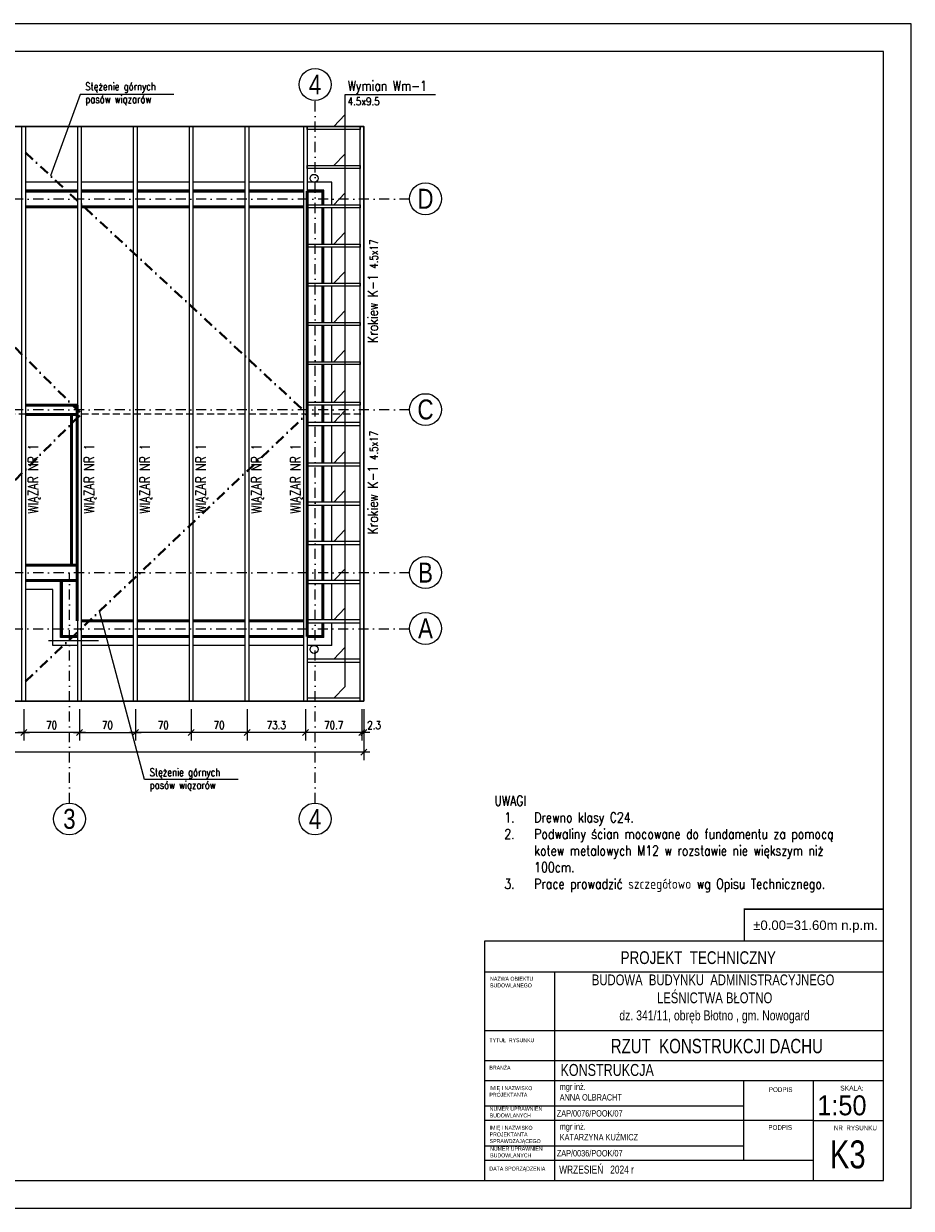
# Model space of a CAD drawing. Header units: inches. Extents: x 72095 to 82628, y -36879 to -32162.
# Tile 2 of 34: x 73082 to 74195, y -36879 to -35394. Entities that reach past the tile are written whole.
import ezdxf
from ezdxf.enums import TextEntityAlignment as Align

# ---------------------------------------------------------------- set-up
doc = ezdxf.new("R2010")
doc.units = ezdxf.units.IN
doc.header["$MEASUREMENT"] = 0
doc.linetypes.add('DASHDOT', pattern=[25.4, 12.7, -6.35, 0, -6.35])
doc.linetypes.add('HIDDEN', pattern=[0.375, 0.25, -0.125])
doc.layers.add('_tabelka', color=4, linetype='Continuous')
for name, color, linetype, lineweight in [('Drewno', 2, 'Continuous', 20), ('Opisy', 4, 'Continuous', 20), ('Osie', 6, 'DASHDOT', 15), ('p--dach', 2, 'Continuous', 30), ('WYMIARY', 6, 'Continuous', 15), ('Ściany nośne', 5, 'Continuous', 50), ('Ściany ocieplenie', 9, 'Continuous', 9)]:
    doc.layers.add(name, color=color, linetype=linetype, lineweight=lineweight)
doc.styles.add('1-500', font='arial.ttf', dxfattribs={"width": 0.75, "height": 1.25})
doc.styles.add('1. Simplex', font='simplex.shx', dxfattribs={"width": 0.8})
doc.styles.add('Arial', font='arial.ttf')
doc.styles.add('Arial narrow', font='arial.ttf', dxfattribs={"width": 0.75})
doc.styles.add('STYL-1', font='arial.ttf', dxfattribs={"width": 0.75})
doc.dimstyles.new('1_50', dxfattribs={"dimscale": 50, "dimtxt": 0.2, "dimasz": 0.15, "dimexe": 0.2, "dimexo": 0.2, "dimgap": 0.08, "dimtad": 1, "dimdec": 1, "dimzin": 9, "dimdsep": 46, "dimtxsty": '1. Simplex', "dimblk": 'OBLIQUE', "dimcen": 0.15, "dimdle": 0.15, "dimclrd": 256, "dimclre": 256, "dimclrt": 4, "dimadec": 1, "dimazin": 0, "dimtfac": 1, "dimtdec": 0, "dimtmove": 1, "dimatfit": 3, "dimfxl": 1, "dimlwd": -1, "dimlwe": -1, "dimarcsym": 0})

# ---------------------------------------------------------------- blocks, each defined once
blk = doc.blocks.new('_Oblique')
at = {"color": 0, "linetype": 'ByBlock', "lineweight": -2}
blk.add_line((-0.5, -0.5), (0.5, 0.5), dxfattribs=at)
blk = doc.blocks.new('*D99')
at = {"layer": 'Defpoints', "color": 0, "transparency": 16777216}
for p in [(72445.6, -36243.3), (73508.1, -36243.3), (72445.6, -36307.3)]:
    blk.add_point(p, dxfattribs=at)
at = {"layer": 'WYMIARY', "transparency": 16777216}
for p, q in [((72445.6, -36253.3), (72445.6, -36317.3)), ((73508.1, -36253.3), (73508.1, -36317.3)), ((73515.6, -36307.3), (72438.1, -36307.3))]:
    blk.add_line(p, q, dxfattribs=at)
at = {"layer": 'WYMIARY', "transparency": 16777216, "xscale": 7.5, "yscale": 7.5, "zscale": 7.5, "rotation": 180}
blk.add_blockref('_Oblique', (72445.6, -36307.3), dxfattribs=at)
at = {"layer": 'WYMIARY', "transparency": 16777216, "xscale": 7.5, "yscale": 7.5, "zscale": 7.5}
blk.add_blockref('_Oblique', (73508.1, -36307.3), dxfattribs=at)
at = {"layer": 'WYMIARY', "color": 4, "transparency": 16777216, "insert": (72976.8, -36298.3), "char_height": 10, "attachment_point": 5, "style": '1. Simplex'}
blk.add_mtext('1062.5', dxfattribs=at)
blk = doc.blocks.new('*D101')
at = {"layer": 'Defpoints', "color": 0, "transparency": 16777216}
for p in [(73505.8, -36243.3), (73508.1, -36243.3), (73505.8, -36282.3)]:
    blk.add_point(p, dxfattribs=at)
at = {"layer": 'WYMIARY', "transparency": 16777216}
for p, q in [((73505.8, -36253.3), (73505.8, -36292.3)), ((73508.1, -36253.3), (73508.1, -36292.3)), ((73515.6, -36282.3), (73498.3, -36282.3))]:
    blk.add_line(p, q, dxfattribs=at)
at = {"layer": 'WYMIARY', "transparency": 16777216, "xscale": 7.5, "yscale": 7.5, "zscale": 7.5}
blk.add_blockref('_Oblique', (73505.8, -36282.3), dxfattribs=at)
at = {"layer": 'WYMIARY', "transparency": 16777216, "xscale": 7.5, "yscale": 7.5, "zscale": 7.5, "rotation": 180}
blk.add_blockref('_Oblique', (73508.1, -36282.3), dxfattribs=at)
at = {"layer": 'WYMIARY', "color": 4, "transparency": 16777216, "insert": (73521.1, -36273.3), "char_height": 10, "attachment_point": 5, "style": '1. Simplex'}
blk.add_mtext('2.3', dxfattribs=at)
blk = doc.blocks.new('*D102')
at = {"layer": 'Defpoints', "color": 0, "transparency": 16777216}
for p in [(73435.1, -36243.3), (73505.8, -36243.3), (73435.1, -36282.3)]:
    blk.add_point(p, dxfattribs=at)
at = {"layer": 'WYMIARY', "transparency": 16777216}
for p, q in [((73435.1, -36253.3), (73435.1, -36292.3)), ((73505.8, -36253.3), (73505.8, -36292.3)), ((73513.3, -36282.3), (73427.6, -36282.3))]:
    blk.add_line(p, q, dxfattribs=at)
at = {"layer": 'WYMIARY', "transparency": 16777216, "xscale": 7.5, "yscale": 7.5, "zscale": 7.5, "rotation": 180}
blk.add_blockref('_Oblique', (73435.1, -36282.3), dxfattribs=at)
at = {"layer": 'WYMIARY', "transparency": 16777216, "xscale": 7.5, "yscale": 7.5, "zscale": 7.5}
blk.add_blockref('_Oblique', (73505.8, -36282.3), dxfattribs=at)
at = {"layer": 'WYMIARY', "color": 4, "transparency": 16777216, "insert": (73470.5, -36273.3), "char_height": 10, "attachment_point": 5, "style": '1. Simplex'}
blk.add_mtext('70.7', dxfattribs=at)
blk = doc.blocks.new('*D103')
at = {"layer": 'Defpoints', "color": 0, "transparency": 16777216}
for p in [(73361.8, -36243.3), (73435.1, -36243.3), (73361.8, -36282.3)]:
    blk.add_point(p, dxfattribs=at)
at = {"layer": 'WYMIARY', "transparency": 16777216}
for p, q in [((73361.8, -36253.3), (73361.8, -36292.3)), ((73435.1, -36253.3), (73435.1, -36292.3)), ((73442.6, -36282.3), (73354.3, -36282.3))]:
    blk.add_line(p, q, dxfattribs=at)
at = {"layer": 'WYMIARY', "transparency": 16777216, "xscale": 7.5, "yscale": 7.5, "zscale": 7.5, "rotation": 180}
blk.add_blockref('_Oblique', (73361.8, -36282.3), dxfattribs=at)
at = {"layer": 'WYMIARY', "transparency": 16777216, "xscale": 7.5, "yscale": 7.5, "zscale": 7.5}
blk.add_blockref('_Oblique', (73435.1, -36282.3), dxfattribs=at)
at = {"layer": 'WYMIARY', "color": 4, "transparency": 16777216, "insert": (73398.5, -36273.3), "char_height": 10, "attachment_point": 5, "style": '1. Simplex'}
blk.add_mtext('73.3', dxfattribs=at)
blk = doc.blocks.new('*D104')
at = {"layer": 'Defpoints', "color": 0, "transparency": 16777216}
for p in [(73291.8, -36243.3), (73361.8, -36243.3), (73291.8, -36282.3)]:
    blk.add_point(p, dxfattribs=at)
at = {"layer": 'WYMIARY', "transparency": 16777216}
for p, q in [((73291.8, -36253.3), (73291.8, -36292.3)), ((73361.8, -36253.3), (73361.8, -36292.3)), ((73369.3, -36282.3), (73284.3, -36282.3))]:
    blk.add_line(p, q, dxfattribs=at)
at = {"layer": 'WYMIARY', "transparency": 16777216, "xscale": 7.5, "yscale": 7.5, "zscale": 7.5, "rotation": 180}
blk.add_blockref('_Oblique', (73291.8, -36282.3), dxfattribs=at)
at = {"layer": 'WYMIARY', "transparency": 16777216, "xscale": 7.5, "yscale": 7.5, "zscale": 7.5}
blk.add_blockref('_Oblique', (73361.8, -36282.3), dxfattribs=at)
at = {"layer": 'WYMIARY', "color": 4, "transparency": 16777216, "insert": (73326.8, -36273.3), "char_height": 10, "attachment_point": 5, "style": '1. Simplex'}
blk.add_mtext('70', dxfattribs=at)
blk = doc.blocks.new('*D108')
at = {"layer": 'Defpoints', "color": 0, "transparency": 16777216}
for p in [(73081.8, -36243.3), (73151.8, -36243.3), (73081.8, -36282.3)]:
    blk.add_point(p, dxfattribs=at)
at = {"layer": 'WYMIARY', "transparency": 16777216}
for p, q in [((73081.8, -36253.3), (73081.8, -36292.3)), ((73151.8, -36253.3), (73151.8, -36292.3)), ((73159.3, -36282.3), (73074.3, -36282.3))]:
    blk.add_line(p, q, dxfattribs=at)
at = {"layer": 'WYMIARY', "transparency": 16777216, "xscale": 7.5, "yscale": 7.5, "zscale": 7.5, "rotation": 180}
blk.add_blockref('_Oblique', (73081.8, -36282.3), dxfattribs=at)
at = {"layer": 'WYMIARY', "transparency": 16777216, "xscale": 7.5, "yscale": 7.5, "zscale": 7.5}
blk.add_blockref('_Oblique', (73151.8, -36282.3), dxfattribs=at)
at = {"layer": 'WYMIARY', "color": 4, "transparency": 16777216, "insert": (73116.8, -36273.3), "char_height": 10, "attachment_point": 5, "style": '1. Simplex'}
blk.add_mtext('70', dxfattribs=at)
blk = doc.blocks.new('*D109')
at = {"layer": 'Defpoints', "color": 0, "transparency": 16777216}
for p in [(73011.8, -36243.3), (73081.8, -36243.3), (73081.8, -36282.3)]:
    blk.add_point(p, dxfattribs=at)
at = {"layer": 'WYMIARY', "transparency": 16777216}
for p, q in [((73011.8, -36253.3), (73011.8, -36292.3)), ((73081.8, -36253.3), (73081.8, -36292.3)), ((73004.3, -36282.3), (73089.3, -36282.3))]:
    blk.add_line(p, q, dxfattribs=at)
at = {"layer": 'WYMIARY', "transparency": 16777216, "xscale": 7.5, "yscale": 7.5, "zscale": 7.5, "rotation": 180}
blk.add_blockref('_Oblique', (73011.8, -36282.3), dxfattribs=at)
at = {"layer": 'WYMIARY', "transparency": 16777216, "xscale": 7.5, "yscale": 7.5, "zscale": 7.5}
blk.add_blockref('_Oblique', (73081.8, -36282.3), dxfattribs=at)
at = {"layer": 'WYMIARY', "color": 4, "transparency": 16777216, "insert": (73046.8, -36273.3), "char_height": 10, "attachment_point": 5, "style": '1. Simplex'}
blk.add_mtext('70', dxfattribs=at)
blk = doc.blocks.new('*D112')
at = {"layer": 'Defpoints', "color": 0, "transparency": 16777216}
for p in [(73151.8, -36243.3), (73221.8, -36243.3), (73221.8, -36282.3)]:
    blk.add_point(p, dxfattribs=at)
at = {"layer": 'WYMIARY', "transparency": 16777216}
for p, q in [((73151.8, -36253.3), (73151.8, -36292.3)), ((73221.8, -36253.3), (73221.8, -36292.3)), ((73144.3, -36282.3), (73229.3, -36282.3))]:
    blk.add_line(p, q, dxfattribs=at)
at = {"layer": 'WYMIARY', "transparency": 16777216, "xscale": 7.5, "yscale": 7.5, "zscale": 7.5, "rotation": 180}
blk.add_blockref('_Oblique', (73151.8, -36282.3), dxfattribs=at)
at = {"layer": 'WYMIARY', "transparency": 16777216, "xscale": 7.5, "yscale": 7.5, "zscale": 7.5}
blk.add_blockref('_Oblique', (73221.8, -36282.3), dxfattribs=at)
at = {"layer": 'WYMIARY', "color": 4, "transparency": 16777216, "insert": (73186.8, -36273.3), "char_height": 10, "attachment_point": 5, "style": '1. Simplex'}
blk.add_mtext('70', dxfattribs=at)
blk = doc.blocks.new('*D113')
at = {"layer": 'Defpoints', "color": 0, "transparency": 16777216}
for p in [(73221.8, -36243.3), (73291.8, -36243.3), (73221.8, -36282.3)]:
    blk.add_point(p, dxfattribs=at)
at = {"layer": 'WYMIARY', "transparency": 16777216}
for p, q in [((73221.8, -36253.3), (73221.8, -36292.3)), ((73291.8, -36253.3), (73291.8, -36292.3)), ((73299.3, -36282.3), (73214.3, -36282.3))]:
    blk.add_line(p, q, dxfattribs=at)
at = {"layer": 'WYMIARY', "transparency": 16777216, "xscale": 7.5, "yscale": 7.5, "zscale": 7.5, "rotation": 180}
blk.add_blockref('_Oblique', (73221.8, -36282.3), dxfattribs=at)
at = {"layer": 'WYMIARY', "transparency": 16777216, "xscale": 7.5, "yscale": 7.5, "zscale": 7.5}
blk.add_blockref('_Oblique', (73291.8, -36282.3), dxfattribs=at)
at = {"layer": 'WYMIARY', "color": 4, "transparency": 16777216, "insert": (73256.8, -36273.3), "char_height": 10, "attachment_point": 5, "style": '1. Simplex'}
blk.add_mtext('70', dxfattribs=at)

msp = doc.modelspace()

# ---------------------------------------------------------------- linework, layer by layer
at = {"layer": '_tabelka', "linetype": 'Continuous'}
for p, q in [((74159.664, -36543.929), (73659.664, -36543.929)), ((74159.664, -36582.991), (73659.664, -36582.991)), ((73747.164, -36582.991), (73747.164, -36843.929)), ((74159.664, -36656.429), (73659.664, -36656.429)), ((74159.664, -36656.429), (73659.664, -36656.429)), ((74159.664, -36693.929), (73659.664, -36693.929)), ((74159.664, -36718.929), (73659.664, -36718.929)), ((73984.664, -36818.929), (73984.664, -36718.929)), ((74072.164, -36843.929), (74072.164, -36718.929)), ((73984.664, -36750.929), (73659.664, -36750.929)), ((74072.164, -36768.929), (73659.664, -36768.929)), ((74072.164, -36768.929), (74159.664, -36768.929)), ((73984.664, -36800.929), (73659.664, -36800.929)), ((74072.164, -36818.929), (73659.664, -36818.929))]:
    msp.add_line(p, q, dxfattribs=at)
at = {"layer": '_tabelka', "linetype": 'Continuous', "ltscale": 10}
for points in [[(72094.664, -36878.929), (74194.664, -36878.929), (74194.664, -35393.929), (72094.664, -35393.929)], [(72194.664, -36843.929), (74159.664, -36843.929), (74159.664, -35428.929), (72194.664, -35428.929)]]:
    msp.add_lwpolyline(points, close=True, dxfattribs=at)
at = {"layer": '_tabelka', "color": 7, "const_width": 1.89}
msp.add_lwpolyline([(73985.252, -36543.929), (74159.664, -36543.929), (74159.664, -36503.916), (73985.252, -36503.916)], close=True, dxfattribs=at)
msp.add_lwpolyline([(73985.252, -36543.929), (74159.664, -36543.929), (74159.664, -36503.916), (73985.252, -36503.916)], close=True, dxfattribs=at)
at = {"layer": '_tabelka', "linetype": 'Continuous'}
msp.add_lwpolyline([(73659.664, -36843.929), (74159.664, -36843.929), (74159.664, -36543.929), (73659.664, -36543.929)], close=True, dxfattribs=at)
msp.add_lwpolyline([(73659.664, -36843.929), (74159.664, -36843.929), (74159.664, -36543.929), (73659.664, -36543.929)], close=True, dxfattribs=at)
at = {"layer": 'Drewno'}
for points in [[(73079.557, -35522.736), (73084.057, -35522.736), (73084.057, -36243.286), (73079.557, -36243.286)], [(73149.557, -35522.736), (73154.057, -35522.736), (73154.057, -36243.286), (73149.557, -36243.286)], [(73219.557, -35522.736), (73224.057, -35522.736), (73224.057, -36243.286), (73219.557, -36243.286)], [(73289.557, -35522.736), (73294.057, -35522.736), (73294.057, -36243.286), (73289.557, -36243.286)], [(73359.557, -35522.736), (73364.057, -35522.736), (73364.057, -36243.286), (73359.557, -36243.286)], [(73432.857, -35522.736), (73437.357, -35522.736), (73437.357, -36243.286), (73432.857, -36243.286)], [(73503.557, -35522.736), (73503.557, -35526.423), (73437.357, -35526.423), (73437.357, -35522.736)], [(73503.557, -35522.736), (73508.057, -35522.736), (73508.057, -36243.286), (73503.557, -36243.286)], [(73503.557, -35571.886), (73503.557, -35575.572), (73437.357, -35575.572), (73437.357, -35571.886)], [(73503.557, -35621.035), (73503.557, -35624.721), (73437.357, -35624.721), (73437.357, -35621.035)], [(73503.557, -35670.184), (73503.557, -35673.87), (73437.357, -35673.87), (73437.357, -35670.184)], [(73503.557, -35719.333), (73503.557, -35723.019), (73437.357, -35723.019), (73437.357, -35719.333)], [(73503.557, -35768.482), (73503.557, -35772.168), (73437.357, -35772.168), (73437.357, -35768.482)], [(73503.557, -35817.631), (73503.557, -35821.317), (73437.357, -35821.317), (73437.357, -35817.631)], [(73437.357, -35872.136), (73437.357, -35868.449), (73503.557, -35868.449), (73503.557, -35872.136)], [(73437.357, -35893.848), (73437.357, -35897.534), (73503.557, -35897.534), (73503.557, -35893.848)], [(73503.557, -35948.352), (73503.557, -35944.666), (73437.357, -35944.666), (73437.357, -35948.352)], [(73503.557, -35997.501), (73503.557, -35993.815), (73437.357, -35993.815), (73437.357, -35997.501)], [(73503.557, -36046.65), (73503.557, -36042.964), (73437.357, -36042.964), (73437.357, -36046.65)], [(73503.557, -36095.799), (73503.557, -36092.113), (73437.357, -36092.113), (73437.357, -36095.799)], [(73503.557, -36144.949), (73503.557, -36141.262), (73437.357, -36141.262), (73437.357, -36144.949)], [(73503.557, -36194.098), (73503.557, -36190.411), (73437.357, -36190.411), (73437.357, -36194.098)], [(73503.557, -36243.286), (73503.557, -36239.6), (73437.357, -36239.6), (73437.357, -36243.286)]]:
    msp.add_lwpolyline(points, close=True, dxfattribs=at)
at = {"layer": 'Opisy', "color": 6}
for points in [[(73269.958, -35482.7), (73152.424, -35482.7), (73115.499, -35584.583)], [(73350.654, -36341.38), (73233.121, -36341.38), (73177.034, -36130.278)]]:
    msp.add_lwpolyline(points, dxfattribs=at)
at = {"layer": 'Osie', "lineweight": -3}
for p, q in [((73447.107, -36370.889), (73447.107, -35490.184)), ((73565.574, -35613.736), (72303.04, -35613.736)), ((73565.574, -35878.036), (72303.04, -35878.036)), ((73565.574, -36082.336), (72303.04, -36082.336)), ((73139.107, -36370.889), (73139.107, -36082.336)), ((72303.04, -36152.336), (73565.574, -36152.336))]:
    msp.add_line(p, q, dxfattribs=at)
at = {"layer": 'Osie', "color": 1, "lineweight": 40}
for p, q in [((72836.807, -35565.41), (73154.057, -35883.011)), ((73084.057, -35555.43), (73437.377, -35883.031)), ((72836.807, -36200.573), (73154.057, -35883.011)), ((73084.057, -36218.593), (73437.377, -35882.992))]:
    msp.add_line(p, q, dxfattribs=at)
at = {"layer": 'Osie', "color": 4, "linetype": 'Continuous', "ltscale": 35}
for centre in [(73447.107, -35470.184), (73585.571, -35613.425), (73585.571, -35877.725), (73585.571, -36082.025), (73585.571, -36152.025), (73139.107, -36390.889), (73447.107, -36390.889)]:
    msp.add_circle(centre, 20, dxfattribs=at)
at = {"layer": 'p--dach', "color": 9, "linetype": 'HIDDEN', "lineweight": 20, "ltscale": 35}
msp.add_line((72445.557, -35882.992), (73508.057, -35882.992), dxfattribs=at)
at = {"layer": 'p--dach', "linetype": 'Continuous', "ltscale": 35}
msp.add_lwpolyline([(73508.057, -36243.286), (72445.557, -36243.286), (72445.557, -35522.736), (73508.057, -35522.736)], close=True, dxfattribs=at)
at = {"layer": 'WYMIARY'}
for p, q in [((73598.221, -35482.95), (73484.235, -35482.95)), ((73484.235, -35482.95), (73484.235, -36225.092)), ((73484.235, -35508.229), (73470.457, -35522.736)), ((73484.235, -35557.378), (73470.457, -35571.886)), ((73484.235, -35606.527), (73470.457, -35621.035)), ((73484.235, -35655.676), (73470.457, -35670.184)), ((73484.235, -35704.825), (73470.457, -35719.333)), ((73484.235, -35753.974), (73470.457, -35768.482)), ((73484.235, -35803.123), (73470.457, -35817.631)), ((73484.235, -35853.942), (73470.457, -35868.449)), ((73484.235, -35879.34), (73470.457, -35893.848)), ((73484.235, -35930.158), (73470.457, -35944.666)), ((73484.235, -35979.307), (73470.457, -35993.815)), ((73484.235, -36028.456), (73470.457, -36042.964)), ((73484.235, -36077.605), (73470.457, -36092.113)), ((73484.235, -36126.754), (73470.457, -36141.262)), ((73484.235, -36175.904), (73470.457, -36190.411)), ((73484.235, -36225.092), (73470.457, -36239.6))]:
    msp.add_line(p, q, dxfattribs=at)
at = {"layer": 'Ściany nośne', "color": 4, "ltscale": 35}
for p, q in [((73149.557, -35603.986), (73084.057, -35603.986)), ((73219.557, -35603.986), (73154.057, -35603.986)), ((73289.557, -35603.986), (73224.057, -35603.986)), ((73359.557, -35603.986), (73294.057, -35603.986)), ((73432.857, -35603.986), (73364.057, -35603.986)), ((73437.357, -36162.086), (73437.357, -35603.986)), ((73456.857, -35603.986), (73437.357, -35603.986)), ((73456.857, -35621.035), (73456.857, -35603.986)), ((73149.557, -35623.486), (73084.057, -35623.486)), ((73219.557, -35623.486), (73154.057, -35623.486)), ((73289.557, -35623.486), (73224.057, -35623.486)), ((73359.557, -35623.486), (73294.057, -35623.486)), ((73432.857, -35623.486), (73364.057, -35623.486)), ((73456.857, -35670.184), (73456.857, -35624.721)), ((73456.857, -35719.333), (73456.857, -35673.87)), ((73456.857, -35768.482), (73456.857, -35723.019)), ((73456.857, -35817.631), (73456.857, -35772.168)), ((73456.857, -35868.449), (73456.857, -35821.317)), ((73148.857, -35872.036), (73084.057, -35872.036)), ((73148.857, -36142.586), (73148.857, -35872.036)), ((73456.857, -35893.848), (73456.857, -35872.136)), ((73148.857, -35884.036), (73084.057, -35884.036)), ((73141.857, -36072.586), (73141.857, -35884.036)), ((73456.857, -35944.666), (73456.857, -35897.534)), ((73456.857, -35993.815), (73456.857, -35948.352)), ((73456.857, -36042.964), (73456.857, -35997.501)), ((73456.857, -36092.113), (73456.857, -36046.65)), ((73148.857, -36072.586), (73084.057, -36072.586)), ((73148.857, -36092.086), (73084.057, -36092.086)), ((73129.357, -36162.086), (73129.357, -36092.086)), ((73456.857, -36141.262), (73456.857, -36095.799)), ((73149.557, -36142.586), (73148.857, -36142.586)), ((73219.557, -36142.586), (73154.057, -36142.586)), ((73289.557, -36142.586), (73224.057, -36142.586)), ((73359.557, -36142.586), (73294.057, -36142.586)), ((73432.857, -36142.586), (73364.057, -36142.586)), ((73456.857, -36162.086), (73456.857, -36144.949)), ((73149.557, -36162.086), (73129.357, -36162.086)), ((73219.557, -36162.086), (73154.057, -36162.086)), ((73289.557, -36162.086), (73224.057, -36162.086)), ((73359.557, -36162.086), (73294.057, -36162.086)), ((73432.857, -36162.086), (73364.057, -36162.086)), ((73456.857, -36162.086), (73437.357, -36162.086))]:
    msp.add_line(p, q, dxfattribs=at)
at = {"layer": 'Ściany ocieplenie', "ltscale": 35}
for p, q in [((73149.557, -35592.786), (73084.057, -35592.786)), ((73219.557, -35592.786), (73154.057, -35592.786)), ((73289.557, -35592.786), (73224.057, -35592.786)), ((73359.557, -35592.786), (73294.057, -35592.786)), ((73432.857, -35592.786), (73364.057, -35592.786)), ((73468.057, -35592.786), (73437.357, -35592.786)), ((73468.057, -35621.035), (73468.057, -35592.786)), ((73149.557, -35602.786), (73084.057, -35602.786)), ((73219.557, -35602.786), (73154.057, -35602.786)), ((73289.557, -35602.786), (73224.057, -35602.786)), ((73359.557, -35602.786), (73294.057, -35602.786)), ((73432.857, -35602.786), (73364.057, -35602.786)), ((73458.057, -35602.786), (73437.357, -35602.786)), ((73458.057, -35621.035), (73458.057, -35602.786)), ((73458.057, -35670.184), (73458.057, -35624.721)), ((73468.057, -35670.184), (73468.057, -35624.721)), ((73458.057, -35719.333), (73458.057, -35673.87)), ((73468.057, -35719.333), (73468.057, -35673.87)), ((73458.057, -35768.482), (73458.057, -35723.019)), ((73468.057, -35768.482), (73468.057, -35723.019)), ((73458.057, -35817.631), (73458.057, -35772.168)), ((73468.057, -35817.631), (73468.057, -35772.168)), ((73458.057, -35868.449), (73458.057, -35821.317)), ((73468.057, -35868.449), (73468.057, -35821.317)), ((73458.057, -35893.848), (73458.057, -35872.136)), ((73468.057, -35893.848), (73468.057, -35872.136)), ((73458.057, -35944.666), (73458.057, -35897.534)), ((73468.057, -35944.666), (73468.057, -35897.534)), ((73458.057, -35993.815), (73458.057, -35948.352)), ((73468.057, -35993.815), (73468.057, -35948.352)), ((73458.057, -36042.964), (73458.057, -35997.501)), ((73468.057, -36042.964), (73468.057, -35997.501)), ((73458.057, -36092.113), (73458.057, -36046.65)), ((73468.057, -36092.113), (73468.057, -36046.65)), ((73128.157, -36093.286), (73084.057, -36093.286)), ((73128.157, -36163.286), (73128.157, -36093.286)), ((73458.057, -36141.262), (73458.057, -36095.799)), ((73468.057, -36141.262), (73468.057, -36095.799)), ((73118.157, -36103.286), (73084.057, -36103.286)), ((73118.157, -36173.286), (73118.157, -36103.286)), ((73458.057, -36163.286), (73458.057, -36144.949)), ((73468.057, -36173.286), (73468.057, -36144.949)), ((73113.057, -36167.136), (73175.557, -36167.136)), ((73149.557, -36173.286), (73118.157, -36173.286)), ((73149.557, -36163.286), (73128.157, -36163.286)), ((73219.557, -36163.286), (73154.057, -36163.286)), ((73219.557, -36173.286), (73154.057, -36173.286)), ((73289.557, -36163.286), (73224.057, -36163.286)), ((73289.557, -36173.286), (73224.057, -36173.286)), ((73359.557, -36163.286), (73294.057, -36163.286)), ((73359.557, -36173.286), (73294.057, -36173.286)), ((73432.857, -36163.286), (73364.057, -36163.286)), ((73432.857, -36173.286), (73364.057, -36173.286)), ((73458.057, -36163.286), (73437.357, -36163.286)), ((73468.057, -36173.286), (73437.357, -36173.286))]:
    msp.add_line(p, q, dxfattribs=at)
for centre in [(73445.807, -35587.786), (73445.807, -36178.286)]:
    msp.add_circle(centre, 5, dxfattribs=at)

# ---------------------------------------------------------------- texts
at = {"layer": '_tabelka', "linetype": 'Continuous', "style": 'Arial narrow', "width": 0.908571}
msp.add_text('1:50', height=25, dxfattribs=at).set_placement((74076.788, -36737.364), align=Align.TOP_LEFT)
at = {"layer": '_tabelka', "linetype": 'Continuous', "style": 'Arial narrow'}
msp.add_text('SKALA:', height=6, dxfattribs=at).set_placement((74105.525, -36725.263), align=Align.TOP_LEFT)
at = {"layer": '_tabelka', "color": 7, "insert": (74074.528, -36525.821), "char_height": 11.81102, "width": 405.48931, "attachment_point": 5, "rotation": 360, "style": 'Arial'}
msp.add_mtext('±0.00=31.60m n.p.m.', dxfattribs=at)
at = {"layer": '_tabelka', "linetype": 'Continuous'}
for s, insert, char_height, width, attachment_point, style in [('PROJEKT  TECHNICZNY', (73927.57, -36556.717), 16, 627.98218, 2, 'Arial narrow'), ('NAZWA OBIEKTU\\PBUDOWLANEGO', (73666.589, -36588.666), 5, 277.17637, 1, 'Arial narrow'), ('\\H0.75x;BUDOWA  BUDYNKU  ADMINISTRACYJNEGO\\P LEŚNICTWA BŁOTNO\\P\\H0.9259x; dz. 341/11, obręb Błotno , gm. Nowogard', (73946.173, -36585.825), 18, 597.29156, 2, '1-500'), ('TYTUŁ  RYSUNKU', (73665.683, -36665.697), 5, 277.17637, 1, 'Arial narrow'), ('RZUT  KONSTRUKCJI DACHU', (73950.841, -36666.514), 18, 589.37616, 2, 'STYL-1'), ('BRANŻA', (73665.683, -36700.204), 5, 277.17637, 1, 'Arial narrow'), ('\\pxql;KONSTRUKCJA ', (74068.818, -36698.002), 15, 627.98218, 2, 'Arial narrow'), ('mgr inż.\\PANNA OLBRACHT', (73753.877, -36722.451), 8, 277.17637, 1, 'Arial narrow'), ('IMIĘ I NAZWISKO \\PPROJEKTANTA', (73665.683, -36725.812), 5, 277.17637, 1, 'Arial narrow'), ('PODPIS ', (74016.017, -36727.148), 6, 277.17637, 1, 'Arial narrow'), ('NUMER UPRAWNIEŃ \\PBUDOWLANYCH', (73666.128, -36751.675), 5, 277.17637, 1, 'Arial narrow'), ('IMIĘ I NAZWISKO \\PPROJEKTANTA\\PSPRAWDZAJĄCEGO', (73665.968, -36775.541), 5, 277.17637, 1, 'Arial narrow'), ('mgr inż.\\PKATARZYNA KUŹMICZ', (73753.877, -36772.451), 8, 277.17637, 1, 'Arial narrow'), ('PODPIS  ', (74015.448, -36774.602), 6, 277.17637, 1, 'Arial narrow'), ('NR  RYSUNKU', (74097.511, -36775.14), 6, 72.14614, 1, 'Arial narrow'), ('K3', (74092.535, -36793.864), 35, 65.0967, 1, 'Arial narrow'), ('NUMER UPRAWNIEŃ \\PBUDOWLANYCH', (73666.649, -36801.692), 5, 277.17637, 1, 'Arial narrow'), ('DATA SPORZĄDZENIA', (73665.683, -36826.753), 5, 277.17637, 1, 'Arial narrow'), ('WRZESIEŃ   2024 r', (73753.168, -36825.356), 10, 277.17637, 1, 'Arial narrow')]:
    msp.add_mtext(s, dxfattribs=dict(at, insert=insert, char_height=char_height, width=width, attachment_point=attachment_point, style=style))
at = {"layer": '_tabelka', "char_height": 8, "width": 277.17637, "attachment_point": 5, "style": 'Arial narrow'}
for s, insert in [('ZAP/0076/POOK/07', (73791.445, -36759.977)), ('ZAP/0036/POOK/07', (73791.445, -36809.977))]:
    msp.add_mtext(s, dxfattribs=dict(at, insert=insert))
at = {"layer": 'Opisy', "char_height": 9.6, "width": 130.52509, "attachment_point": 4, "style": '1. Simplex'}
for insert in [(73159.074, -35482.236), (73239.77, -36341.844)]:
    msp.add_mtext('\\A1;Stężenie górnych pasów wiązarów', dxfattribs=dict(at, insert=insert))
at = {"layer": 'Opisy', "lineweight": 9, "insert": (73487.976, -35480.834), "char_height": 12.5, "width": 108.57369, "attachment_point": 4, "style": '1. Simplex'}
msp.add_mtext('\\pxt10;\\C7;Wymian Wm-1 \\H0.8x;\\C4;4.5x9.5', dxfattribs=at)
at = {"layer": 'Opisy', "lineweight": 9, "char_height": 12.5, "width": 168.17611, "attachment_point": 4, "rotation": 90, "style": '1. Simplex'}
for s, insert in [('\\pxt10;\\C7;Krokiew K-1 \\H0.8x;\\C4;4.5x17', (73519.549, -35794.04)), ('\\pxt10;\\C7;WIĄZAR NR 1 ', (73095.262, -36007.859)), ('\\pxt10;\\C7;WIĄZAR NR 1 ', (73165.262, -36007.859)), ('\\pxt10;\\C7;WIĄZAR NR 1 ', (73235.262, -36007.859)), ('\\pxt10;\\C7;WIĄZAR NR 1 ', (73305.262, -36007.859)), ('\\pxt10;\\C7;WIĄZAR NR 1 ', (73375.262, -36007.859)), ('\\pxt10;\\C7;WIĄZAR NR 1 ', (73423.961, -36007.859)), ('\\pxt10;\\C7;Krokiew K-1 \\H0.8x;\\C4;4.5x17', (73519.549, -36034.005))]:
    msp.add_mtext(s, dxfattribs=dict(at, insert=insert))
at = {"layer": 'Opisy', "color": 7, "insert": (73671.873, -36482.619), "char_height": 12.5, "width": 476.5484, "attachment_point": 7, "style": '1. Simplex'}
msp.add_mtext('\\pxt4.6666;UWAGI\\P\\pi-3,l4,t4;1.^IDrewno klasy C24.\\P2.^IPodwaliny ścian mocowane do fundamentu za pomocą kotew metalowych M12 w rozstawie nie większym niż 100cm.{\\C0;\\P}3.^IPrace prowadzić szczegółowo wg Opisu Technicznego.', dxfattribs=at)
at = {"layer": 'Osie', "color": 7, "linetype": 'Continuous', "ltscale": 35, "char_height": 25, "width": 63.5564, "attachment_point": 5, "style": 'Arial'}
for s, insert in [('\\W0.8;4', (73447.107, -35470.184)), ('\\W0.8;D', (73585.571, -35613.425)), ('\\W0.8;C', (73585.571, -35877.725)), ('\\W0.8;B', (73585.571, -36082.025)), ('\\W0.8;A', (73585.571, -36152.025)), ('\\W0.8;3', (73139.107, -36390.889)), ('\\W0.8;4', (73447.107, -36390.889))]:
    msp.add_mtext(s, dxfattribs=dict(at, insert=insert))

# ---------------------------------------------------------------- dimensions: what is measured, and where the dimension line sits
at = {"layer": 'WYMIARY'}
dim = msp.add_linear_dim(base=(72445.557, -36307.286), p1=(73508.057, -36243.286), p2=(72445.557, -36243.286), dimstyle='1_50', dxfattribs=at)
dim.commit()
dim.dimension.update_dxf_attribs({"geometry": '*D99', "text_midpoint": (72976.807, -36298.286)})
for base, p1, p2, angle, picture, middle in [((73081.807, -36282.286), (73011.807, -36243.286), (73081.807, -36243.286), 0, '*D109', (73046.807, -36273.286)), ((73081.807, -36282.286), (73151.807, -36243.286), (73081.807, -36243.286), 180, '*D108', (73116.807, -36273.286)), ((73221.807, -36282.286), (73151.807, -36243.286), (73221.807, -36243.286), 0, '*D112', (73186.807, -36273.286)), ((73221.807, -36282.286), (73291.807, -36243.286), (73221.807, -36243.286), 180, '*D113', (73256.807, -36273.286)), ((73291.807, -36282.286), (73361.807, -36243.286), (73291.807, -36243.286), 180, '*D104', (73326.807, -36273.286)), ((73361.807, -36282.286), (73435.107, -36243.286), (73361.807, -36243.286), 180, '*D103', (73398.457, -36273.286)), ((73435.107, -36282.286), (73505.807, -36243.286), (73435.107, -36243.286), 180, '*D102', (73470.457, -36273.286))]:
    dim = msp.add_linear_dim(base=base, p1=p1, p2=p2, angle=angle, dimstyle='1_50', dxfattribs=at)
    dim.commit()
    dim.dimension.update_dxf_attribs({"geometry": picture, "text_midpoint": middle})
dim = msp.add_linear_dim(base=(73505.80709507, -36282.28647355), p1=(73508.05709507, -36243.28647355), p2=(73505.80709507, -36243.28647355), angle=180, dimstyle='1_50', dxfattribs=at)
dim.commit()
dim.dimension.update_dxf_attribs({"geometry": '*D101', "text_midpoint": (73521.05709507, -36282.28647355), "dimtype": 160})

doc.saveas('drawing.dxf')
